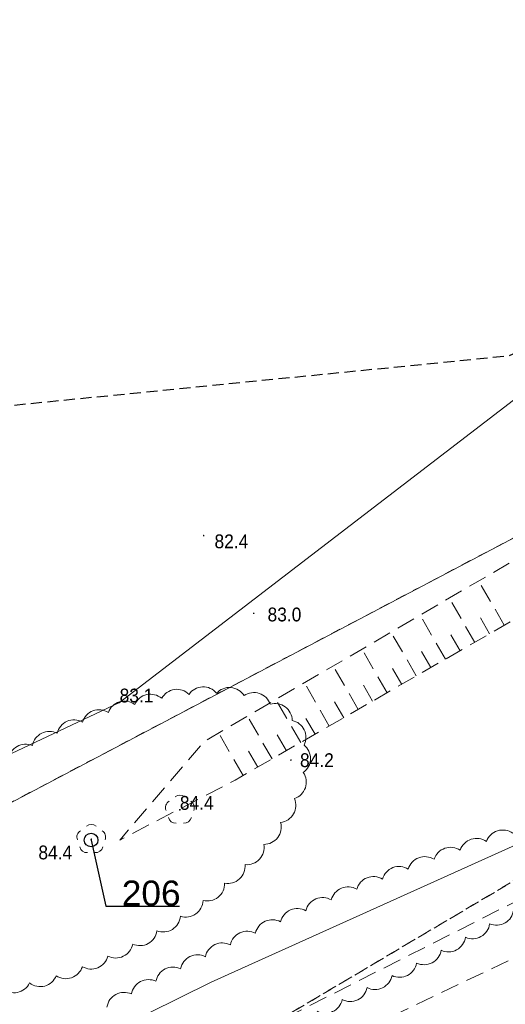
# Model space of a CAD drawing. Header units: metres. Extents: x 6540907 to 6541833, y 5893434 to 5894895.
# Tile 111 of 256: x 6541111 to 6541138, y 5894256 to 5894310. Entities that reach past the tile are written whole.
import ezdxf
from ezdxf import colors
from ezdxf.entities.mleader import LeaderData, LeaderLine
from ezdxf.math import Vec2, Vec3

# ---------------------------------------------------------------- set-up
doc = ezdxf.new("R2010")
doc.units = ezdxf.units.M
doc.header["$MEASUREMENT"] = 0
for name, pattern in [('1.0_0.5', [1.5, 1, -0.5]), ('2', [0.8999999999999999, 0.6, -0.3]), ('219-500', [0, 0]), ('egug-500', [1, 0.5, -0.5])]:
    doc.linetypes.add(name, pattern=pattern)
doc.layers.get('0').update_dxf_attribs({"color": 2, "linetype": 'CONTINUOUS', "lineweight": 5})
for name, color, linetype, lineweight in [('218-kontur użytku gruntowego', 251, 'CONTINUOUS', 9), ('219-działka ewidencyjna', 152, 'CONTINUOUS', 18), ('chodnik', 251, 'CONTINUOUS', 9), ('drzewo liściaste', 251, 'CONTINUOUS', 9), ('pikieta naturalna', 251, 'CONTINUOUS', 9), ('pikieta naturalna-Atr2', 251, 'CONTINUOUS', 9), ('przewód elektroenergetyczny podziemny', 251, 'CONTINUOUS', 9), ('skarpa nieumocniona', 251, 'CONTINUOUS', 9), ('woda stojąca', 251, 'CONTINUOUS', 9), ('z_i_drzewa_opis', 7, 'CONTINUOUS', 25), ('Zakres', 252, 'CONTINUOUS', 15)]:
    doc.layers.add(name, color=color, linetype=linetype, lineweight=lineweight)
doc.layers.add('z_i_masywy_grupy', color=7, linetype='CONTINUOUS', lineweight=13, true_color=0x7f926c)
doc.styles.add('Opisowy', font='arial.ttf')
doc.styles.get("Standard").update_dxf_attribs({"font": 'Arial', "width": 0.75})

# ---------------------------------------------------------------- blocks, each defined once
blk = doc.blocks.new('PW01')
at = {"linetype": 'Continuous', "lineweight": 13}
h = blk.add_hatch(color=0, dxfattribs=at)
edge = h.paths.add_edge_path()
edge.add_arc((0, 0), 0.045, 0, 360)
blk = doc.blocks.new('OP021')
at = {"linetype": 'Continuous', "lineweight": 13}
h = blk.add_hatch(color=0, dxfattribs=at)
edge = h.paths.add_edge_path()
edge.add_arc((0, 0), 0.05, 0, 360)
at = {"color": 0, "linetype": 'Continuous', "lineweight": 13}
for centre, start, end in [((0, 0.4), 49.272, 130.728), ((-0.38, 0.124), 121.308, 202.548), ((0.38, 0.124), 337.452, 58.692), ((-0.235, -0.324), 193.221, 274.871), ((0.235, -0.324), 265.129, 346.7789999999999)]:
    blk.add_arc(centre, 0.4, start, end, dxfattribs=at)
blk = doc.blocks.new('_None')
blk = doc.blocks.new('punkt')
h = blk.add_hatch()
h.set_pattern_fill('ANSI32', color=256, scale=0.2)
h.set_pattern_definition([(45, (-4781848.87, -5644337.08), (-1.347038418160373, 1.347038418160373), []), (45, (-4781847.971974, -5644337.08), (-1.347038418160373, 1.347038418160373), [])])
edge = h.paths.add_edge_path()
edge.add_arc((0, 0), 0.2429884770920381, 0, 360)
blk.add_circle((0, 0), 0.2429884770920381)

msp = doc.modelspace()

# ---------------------------------------------------------------- linework, layer by layer
at = {"layer": '218-kontur użytku gruntowego', "linetype": 'egug-500', "lineweight": 18, "flags": 128}
for points in [[(6541140.26, 5894282.487532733), (6541073.42, 5894247.287532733)], [(6541073.42, 5894247.287532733), (6541140.26, 5894282.487532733)], [(6541024.88, 5894195.607532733), (6541148.06, 5894268.617532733)], [(6541148.06, 5894268.617532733), (6541024.88, 5894195.607532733)]]:
    msp.add_lwpolyline(points, dxfattribs=at)
at = {"layer": '219-działka ewidencyjna', "linetype": '219-500', "lineweight": 18, "flags": 128}
msp.add_lwpolyline([(6541168.23, 5894297.207532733), (6541073.42, 5894247.287532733)], dxfattribs=at)
at = {"layer": 'chodnik', "linetype": '1.0_0.5', "lineweight": 18, "flags": 128}
msp.add_lwpolyline([(6541148.09, 5894266.607532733), (6541121.4, 5894253.107532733), (6541122.75, 5894251.217532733), (6541149.27, 5894263.847532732), (6541185.84, 5894277.467532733), (6541214.53, 5894280.957532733), (6541220.14, 5894280.467532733), (6541232.78, 5894276.947532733), (6541273.74, 5894255.127532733), (6541292.32, 5894248.137532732), (6541299.58, 5894246.487532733), (6541311.46, 5894246.227532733), (6541320.71, 5894247.927532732), (6541358.75, 5894259.417532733), (6541381.84, 5894259.167532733), (6541383.11, 5894258.687532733), (6541394.29, 5894255.867532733), (6541417.15, 5894246.907532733), (6541419.74, 5894244.817532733), (6541430.87, 5894235.067532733), (6541433.75, 5894232.707532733), (6541442.13, 5894221.107532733), (6541450.88, 5894208.257532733), (6541461.26, 5894194.907532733), (6541472.88, 5894183.517532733), (6541484.16, 5894175.357532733), (6541492.85, 5894170.437532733), (6541512, 5894163.557532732), (6541515.21, 5894162.957532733), (6541516.3, 5894165.557532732), (6541512.94, 5894166.397532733), (6541494.11, 5894173.177532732), (6541485.78, 5894177.877532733), (6541474.82, 5894185.817532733), (6541463.5, 5894196.907532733), (6541453.3, 5894210.017532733), (6541444.59, 5894222.827532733), (6541435.95, 5894234.787532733), (6541432.81, 5894237.357532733), (6541421.67, 5894247.117532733), (6541418.67, 5894249.527532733), (6541395.21, 5894258.727532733), (6541384.01, 5894261.547532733), (6541382.4, 5894262.167532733), (6541358.33, 5894262.417532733), (6541320.17, 5894250.907532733), (6541310.58, 5894248.847532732), (6541305.73, 5894248.827532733), (6541301.24, 5894249.027532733), (6541301.24, 5894249.027532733), (6541293.42, 5894251.277532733), (6541277.75, 5894257.107532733), (6541274.98, 5894257.887532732), (6541233.63, 5894279.557532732), (6541220.53, 5894283.527532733), (6541214.73, 5894283.597532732), (6541185.16, 5894280.417532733)], close=True, dxfattribs=at)
at = {"layer": 'przewód elektroenergetyczny podziemny', "linetype": 'Continuous', "lineweight": 18, "flags": 128}
msp.add_lwpolyline([(6541200.55, 5894284.737532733), (6541185.54, 5894283.817532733), (6541173.78, 5894281.317532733), (6541160.62, 5894274.867532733), (6541149.21, 5894269.907532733), (6541140.47, 5894265.707532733), (6541121.76, 5894257.267532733), (6541109.97, 5894251.447532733), (6541094.7, 5894245.037532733), (6541082.25, 5894237.897532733), (6541069.32, 5894228.917532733), (6541060.42, 5894222.297532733), (6541045.21, 5894211.737532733)], dxfattribs=at)
at = {"layer": 'skarpa nieumocniona', "linetype": '1.0_0.5', "lineweight": 18, "flags": 128}
msp.add_lwpolyline([(6541238.86, 5894282.657532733), (6541222.53, 5894292.677532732), (6541210.27, 5894298.347532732), (6541202.83, 5894299.097532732), (6541175.26, 5894298.767532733), (6541172.11, 5894297.427532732), (6541146.54, 5894285.047532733), (6541121.4, 5894270.347532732), (6541116.81, 5894264.987532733), (6541123.07, 5894268.237532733), (6541147.87, 5894282.507532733), (6541176.95, 5894296.367532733), (6541201.06, 5894296.187532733), (6541202.53, 5894296.087532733), (6541208.92, 5894295.107532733), (6541221.57, 5894290.367532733), (6541245.99, 5894275.437532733), (6541263.08, 5894265.017532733), (6541277.75, 5894257.107532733), (6541302.09, 5894249.757532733), (6541317.41, 5894250.827532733), (6541352.27, 5894260.857532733), (6541358.33, 5894262.417532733), (6541366.33, 5894262.977532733), (6541360.81, 5894263.337532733), (6541351.4, 5894263.937532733), (6541327.52, 5894257.607532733), (6541315.64, 5894254.237532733), (6541306.2, 5894252.617532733), (6541295.24, 5894253.977532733), (6541280.67, 5894260.547532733), (6541263.34, 5894267.617532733), (6541258.09, 5894270.737532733)], close=True, dxfattribs=at)
for points in [[(6541137.68, 5894276.647532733), (6541136.29, 5894279.057532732)], [(6541136.08, 5894275.717532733), (6541134.7, 5894278.127532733)], [(6541134.48, 5894274.807532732), (6541133.11, 5894277.197532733)], [(6541136.88, 5894276.177532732), (6541136.19, 5894277.387532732)], [(6541135.28, 5894275.267532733), (6541134.59, 5894276.457532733)], [(6541132.9, 5894273.897532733), (6541131.53, 5894276.267532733)], [(6541131.32, 5894272.987532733), (6541129.96, 5894275.347532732)], [(6541133.69, 5894274.347532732), (6541133.01, 5894275.537532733)], [(6541129.75, 5894272.077532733), (6541128.39, 5894274.437532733)], [(6541132.11, 5894273.437532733), (6541131.43, 5894274.627532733)], [(6541130.53, 5894272.527532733), (6541129.85, 5894273.717532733)], [(6541128.18, 5894271.177532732), (6541126.84, 5894273.527532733)], [(6541126.63, 5894270.287532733), (6541125.28, 5894272.617532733)], [(6541128.97, 5894271.627532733), (6541128.29, 5894272.807532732)], [(6541125.08, 5894269.387532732), (6541123.74, 5894271.717532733)], [(6541127.41, 5894270.727532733), (6541126.73, 5894271.897532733)], [(6541123.5, 5894268.487532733), (6541122.17, 5894270.797532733)], [(6541125.85, 5894269.837532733), (6541125.18, 5894271.007532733)], [(6541124.3, 5894268.947532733), (6541123.63, 5894270.107532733)]]:
    msp.add_lwpolyline(points, dxfattribs=at)
at = {"layer": 'woda stojąca', "linetype": 'Continuous', "lineweight": 18, "flags": 128}
msp.add_lwpolyline([(6541063.19, 5894246.087532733), (6541068.21, 5894250.667532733), (6541072.59, 5894255.887532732), (6541074.57, 5894258.977532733), (6541086.39, 5894262.457532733), (6541096.18, 5894263.597532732), (6541105.39, 5894267.077532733), (6541116.8, 5894272.457532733), (6541141.83, 5894291.667532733), (6541172.37, 5894303.687532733), (6541190.02, 5894309.527532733), (6541205.73, 5894305.567532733), (6541217.2, 5894301.947532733), (6541235.79, 5894287.537532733), (6541265.97, 5894273.417532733), (6541297.72, 5894261.207532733), (6541316.24, 5894260.737532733), (6541351.89, 5894275.737532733), (6541367.34, 5894279.257532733), (6541389.88, 5894276.587532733)], dxfattribs=at)
at = {"layer": 'z_i_masywy_grupy', "linetype": 'Continuous'}
for points in [[(6541110.440334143, 5894256.93513797, 0.5000000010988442), (6541111.911823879, 5894257.224537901, 0.5000000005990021), (6541113.358708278, 5894257.619667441, 0.5000000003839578), (6541114.776392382, 5894258.109740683, 0.5), (6541116.161242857, 5894258.685735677, 0.500000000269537), (6541117.512255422, 5894259.336575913, 0.4999999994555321), (6541118.826631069, 5894260.058158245, 0.5000000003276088), (6541120.100457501, 5894260.848896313, 0.5000000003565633), (6541121.328119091, 5894261.709438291, 0.4999999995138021), (6541122.501429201, 5894262.642628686, 0.4999999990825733), (6541123.608230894, 5894263.653629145, 0.5000000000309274), (6541124.630051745, 5894264.750043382, 0.4999999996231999), (6541125.538130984, 5894265.941620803, 0.4999999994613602), (6541126.286854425, 5894267.23833328, 0.4999999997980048), (6541126.770836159, 5894268.651562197, 0.4999999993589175), (6541126.81000419, 5894270.14145793, 0.4999999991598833), (6541126.165776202, 5894271.474434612, 0.5000000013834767), (6541124.973142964, 5894272.355650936, 0.4999999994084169), (6541123.55471183, 5894272.825835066, 0.5000000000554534), (6541122.062696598, 5894272.959446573, 0.5), (6541120.565815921, 5894272.896891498, 0.5000000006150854), (6541119.082561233, 5894272.682873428, 0.4999999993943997), (6541117.621584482, 5894272.3477461, 0.5000000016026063), (6541116.187226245, 5894271.9118882, 0.5000000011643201), (6541114.782125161, 5894271.388886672, 0.4999999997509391), (6541113.408497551, 5894270.787605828, 0.4999999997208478), (6541112.06885139, 5894270.113458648, 0.5000000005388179), (6541110.767110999, 5894269.368158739, 0.5000000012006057)], [(6541138.141997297, 5894265.354411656, 0.5000000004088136), (6541136.709659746, 5894264.909522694, 0.5), (6541135.286784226, 5894264.435173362, 0.5000000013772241), (6541133.871178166, 5894263.939142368, 0.5000000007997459), (6541132.467251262, 5894263.410948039, 0.5), (6541131.068375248, 5894262.869731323, 0.5000000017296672), (6541129.67546323, 5894262.313138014, 0.4999999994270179), (6541128.291255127, 5894261.735337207, 0.500000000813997), (6541126.910273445, 5894261.149836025, 0.5000000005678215), (6541125.538462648, 5894260.543094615, 0.5000000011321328), (6541124.170991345, 5894259.926767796, 0.500000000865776), (6541122.809928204, 5894259.296286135, 0.5), (6541121.456589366, 5894258.649508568, 0.5000000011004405), (6541120.106878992, 5894257.995076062, 0.5000000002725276), (6541118.76940175, 5894257.316000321, 0.5000000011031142), (6541117.43700921, 5894256.627146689, 0.5000000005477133), (6541116.11377795, 5894255.920705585, 0.5000000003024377)], [(6541127.522445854, 5894255.694041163, 0.4999999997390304), (6541128.883508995, 5894256.324522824, 0.5), (6541130.236119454, 5894256.972837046, 0.5000000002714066), (6541131.585207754, 5894257.6285227, 0.5000000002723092), (6541132.922511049, 5894258.307948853, 0.5), (6541134.254000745, 5894258.998535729, 0.4999999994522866), (6541135.577232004, 5894259.704976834, 0.4999999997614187), (6541136.886136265, 5894260.437524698, 0.5), (6541138.184060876, 5894261.189176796, 0.5000000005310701)]]:
    msp.add_lwpolyline(points, format="xyb", dxfattribs=at)
at = {"layer": 'Zakres', "linetype": '2', "lineweight": 25, "flags": 128}
msp.add_lwpolyline([(6541682.61, 5894095.006532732), (6541557.28, 5894200.187532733), (6541380.44, 5894273.687532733), (6541307.38, 5894262.597532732), (6541211.66, 5894300.637532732), (6541170.76, 5894305.567532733), (6541137.92, 5894291.267532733), (6541058.11, 5894283.297532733), (6540997.5, 5894230.067532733), (6540930.81, 5894138.997532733)], dxfattribs=at)

# ---------------------------------------------------------------- block references
at = {"layer": 'drzewo liściaste', "linetype": 'Continuous', "lineweight": 18}
for p in [(6541120.07, 5894266.627532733), (6541115.26, 5894265.027532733)]:
    msp.add_blockref('OP021', p, dxfattribs=at)
at = {"layer": 'pikieta naturalna', "linetype": 'Continuous', "lineweight": 13}
for p in [(6541121.36, 5894281.517532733), (6541124.08, 5894277.297532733), (6541116.8, 5894272.457532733), (6541126.1, 5894269.327532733), (6541120.07, 5894266.627532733), (6541115.26, 5894265.027532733)]:
    msp.add_blockref('PW01', p, dxfattribs=at)
at = {"layer": 'z_i_drzewa_opis', "ltscale": 0.01, "xscale": 1.520278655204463, "yscale": 1.520278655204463, "zscale": 1.520278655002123}
msp.add_blockref('punkt', (6541115.253384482, 5894264.987046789), dxfattribs=at)

# ---------------------------------------------------------------- texts
at = {"layer": 'pikieta naturalna-Atr2', "width": 0.9}
for s, p in [('82.4', (6541121.95, 5894280.827532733)), ('83.0', (6541124.83, 5894276.857532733)), ('83.1', (6541116.8, 5894272.457532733)), ('84.2', (6541126.59, 5894268.947532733)), ('84.4', (6541120.07, 5894266.627532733)), ('84.4', (6541112.39, 5894263.937532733))]:
    msp.add_text(s, height=0.75, dxfattribs=at).set_placement(p)

# ---------------------------------------------------------------- leaders
at = {"layer": 'z_i_drzewa_opis'}
ml = msp.add_multileader_mtext('Standard', dxfattribs=at)
ml.set_content('206', color=256, style='Opisowy')
ml.set_leader_properties()
ml.set_arrow_properties(name='NONE')
ml.build(insert=Vec2(0, 0))
ml.multileader.update_dxf_attribs({"has_dogleg": 0, "text_left_attachment_type": 6, "text_right_attachment_type": 5, "text_top_attachment_type": 0, "text_bottom_attachment_type": 0, "dogleg_length": 1.91433062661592, "arrow_head_size": 7.005444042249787})
ctx = ml.context
ctx.base_point, ctx.char_height, ctx.arrow_head_size, ctx.landing_gap_size, ctx.plane_origin, ctx.plane_x_axis, ctx.plane_y_axis = Vec3(6541116.042042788, 5894261.394644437), 1.368250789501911, 7.005444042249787, 0.8756805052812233, Vec3(6541108.670923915, 5894257.010580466), Vec3(1, -1.49998432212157e-15), Vec3(1.49998432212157e-15, 1)
ctx.left_attachment, ctx.right_attachment, ctx.attachment_type = 6, 5, 2
notes = []
notes.append((ctx, [(1, (1, 1, 0), (6541113.001485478, 5894261.394644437), (1, -1.49998432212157e-15), 3.040557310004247, [(0, [(6541115.253384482, 5894264.987046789), (6541116.042042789, 5894261.394644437), (6541116.042042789, 5894261.394644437), (6541116.042042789, 5894261.394644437), (6541116.042042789, 5894261.394644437), (6541116.042042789, 5894261.394644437), (6541116.042042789, 5894261.394644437), (6541116.042042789, 5894261.394644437), (6541116.042042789, 5894261.394644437), (6541116.042042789, 5894261.394644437), (6541116.042042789, 5894261.394644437), (6541116.042042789, 5894261.394644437), (6541116.042042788, 5894261.394644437), (6541116.042042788, 5894261.394644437), (6541116.042042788, 5894261.394644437), (6541116.042042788, 5894261.394644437), (6541116.042042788, 5894261.394644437), (6541116.042042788, 5894261.394644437), (6541116.042042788, 5894261.394644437), (6541116.042042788, 5894261.394644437), (6541116.042042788, 5894261.394644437), (6541116.042042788, 5894261.394644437), (6541116.042042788, 5894261.394644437), (6541116.042042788, 5894261.394644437), (6541116.042042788, 5894261.394644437), (6541116.042042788, 5894261.394644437), (6541116.042042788, 5894261.394644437), (6541116.042042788, 5894261.394644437), (6541116.042042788, 5894261.394644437), (6541116.042042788, 5894261.394644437), (6541116.042042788, 5894261.394644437), (6541116.042042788, 5894261.394644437), (6541116.042042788, 5894261.394644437), (6541116.042042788, 5894261.394644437), (6541116.042042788, 5894261.394644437), (6541116.042042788, 5894261.394644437), (6541116.042042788, 5894261.394644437), (6541116.042042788, 5894261.394644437), (6541116.042042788, 5894261.394644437), (6541116.042042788, 5894261.394644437), (6541116.042042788, 5894261.394644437), (6541116.042042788, 5894261.394644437), (6541116.042042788, 5894261.394644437), (6541116.042042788, 5894261.394644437), (6541116.042042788, 5894261.394644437), (6541116.042042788, 5894261.394644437), (6541116.042042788, 5894261.394644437), (6541116.042042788, 5894261.394644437), (6541116.042042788, 5894261.394644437), (6541116.042042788, 5894261.394644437), (6541116.042042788, 5894261.394644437), (6541116.042042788, 5894261.394644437), (6541116.042042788, 5894261.394644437), (6541116.042042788, 5894261.394644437), (6541116.042042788, 5894261.394644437), (6541116.042042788, 5894261.394644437), (6541116.042042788, 5894261.394644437), (6541116.042042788, 5894261.394644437), (6541116.042042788, 5894261.394644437), (6541116.042042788, 5894261.394644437), (6541116.042042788, 5894261.394644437), (6541116.042042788, 5894261.394644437), (6541116.042042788, 5894261.394644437), (6541116.042042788, 5894261.394644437), (6541116.042042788, 5894261.394644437), (6541116.042042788, 5894261.394644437), (6541116.042042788, 5894261.394644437), (6541116.042042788, 5894261.394644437), (6541116.042042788, 5894261.394644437), (6541116.042042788, 5894261.394644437), (6541116.042042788, 5894261.394644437), (6541116.042042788, 5894261.394644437), (6541116.042042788, 5894261.394644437), (6541116.042042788, 5894261.394644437), (6541116.042042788, 5894261.394644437), (6541116.042042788, 5894261.394644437), (6541116.042042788, 5894261.394644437), (6541116.042042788, 5894261.394644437), (6541116.042042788, 5894261.394644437), (6541116.042042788, 5894261.394644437), (6541116.042042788, 5894261.394644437), (6541116.042042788, 5894261.394644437), (6541116.042042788, 5894261.394644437), (6541116.042042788, 5894261.394644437), (6541116.042042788, 5894261.394644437), (6541116.042042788, 5894261.394644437), (6541116.042042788, 5894261.394644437), (6541116.042042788, 5894261.394644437), (6541116.042042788, 5894261.394644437), (6541116.042042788, 5894261.394644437), (6541116.042042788, 5894261.394644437), (6541116.042042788, 5894261.394644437), (6541116.042042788, 5894261.394644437), (6541116.042042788, 5894261.394644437), (6541116.042042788, 5894261.394644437), (6541116.042042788, 5894261.394644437), (6541116.042042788, 5894261.394644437), (6541116.042042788, 5894261.394644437), (6541116.042042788, 5894261.394644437), (6541116.042042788, 5894261.394644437), (6541116.042042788, 5894261.394644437), (6541116.042042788, 5894261.394644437), (6541116.042042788, 5894261.394644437), (6541116.042042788, 5894261.394644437), (6541116.042042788, 5894261.394644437), (6541116.042042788, 5894261.394644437), (6541116.042042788, 5894261.394644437), (6541116.042042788, 5894261.394644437), (6541116.042042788, 5894261.394644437), (6541116.042042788, 5894261.394644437), (6541116.042042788, 5894261.394644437), (6541116.042042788, 5894261.394644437), (6541116.042042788, 5894261.394644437), (6541116.042042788, 5894261.394644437), (6541116.042042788, 5894261.394644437), (6541116.042042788, 5894261.394644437), (6541116.042042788, 5894261.394644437), (6541116.042042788, 5894261.394644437), (6541116.042042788, 5894261.394644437), (6541116.042042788, 5894261.394644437), (6541116.042042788, 5894261.394644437), (6541116.042042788, 5894261.394644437), (6541116.042042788, 5894261.394644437), (6541116.042042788, 5894261.394644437), (6541116.042042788, 5894261.394644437), (6541116.042042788, 5894261.394644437)], 256, [])])]))
ctx.mtext.insert, ctx.mtext.text_direction, ctx.mtext.rotation, ctx.mtext.flow_direction = Vec3(6541116.917723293, 5894262.78622829), Vec3(1, -1.49998432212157e-15), -1.49998432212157e-15, 5
for ctx, leaders in notes:
    for number, flags, end, landing, length, lines in leaders:
        leader = LeaderData()
        leader.index, (leader.has_last_leader_line, leader.has_dogleg_vector, leader.attachment_direction) = number, flags
        leader.last_leader_point, leader.dogleg_vector, leader.dogleg_length = Vec3(end), Vec3(landing), length
        for number, points, colour, breaks in lines:
            line = LeaderLine()
            line.index, line.vertices, line.color, line.breaks = number, Vec3.list(points), colors.encode_raw_color(colour), breaks
            leader.lines.append(line)
        ctx.leaders.append(leader)

doc.saveas('drawing.dxf')
